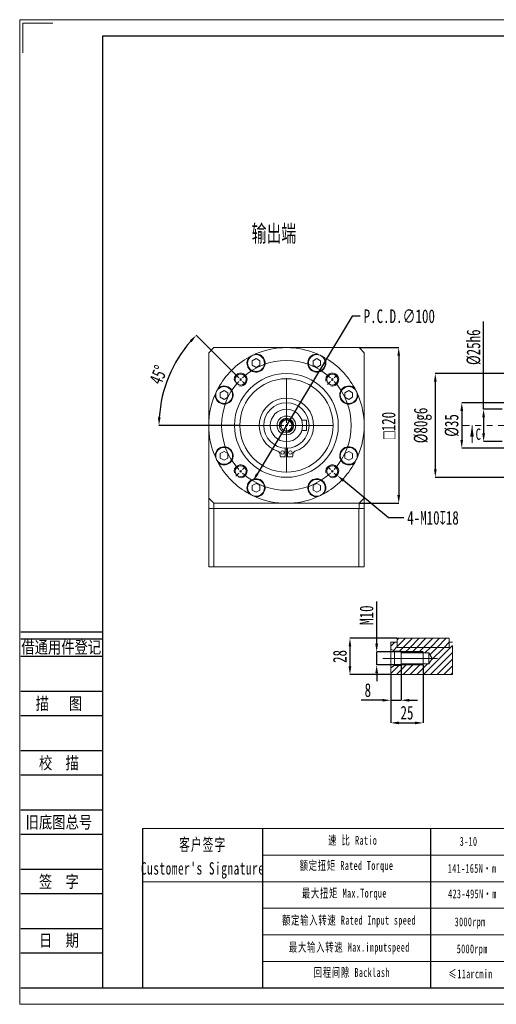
# Model space of a CAD drawing. Header units: millimetres. Extents: x 0 to 307, y 0 to 217.
# Tile 1 of 4: x 0 to 105, y 0 to 217. Entities that reach past the tile are written whole.
import ezdxf
from ezdxf.enums import TextEntityAlignment as Align

# ---------------------------------------------------------------- set-up
doc = ezdxf.new("R2010")
doc.units = ezdxf.units.MM
for name, pattern in [('CENTER2', [28.575, 19.05, -3.175, 3.175, -3.175]), ('CENTERX2', [20.32, 12.7, -2.54, 2.54, -2.54]), ('PHANTOM', [12.7, 6.35, -1.27, 1.27, -1.27, 1.27, -1.27])]:
    doc.linetypes.add(name, pattern=pattern)
for name, color, linetype in [('2细线层', 4, 'Continuous'), ('3中心线层', 1, 'CENTER2'), ('6文字层', 3, 'Continuous'), ('7标注层', 4, 'Continuous')]:
    doc.layers.add(name, color=color, linetype=linetype)
doc.layers.add('SLD-0', color=7, linetype='Continuous', lineweight=18)
doc.layers.add('图框_外框线', color=7, linetype='Continuous', lineweight=18)
doc.styles.add('SLDTEXTSTYLE0', font='TXT', dxfattribs={"width": 0.7, "bigfont": 'bigfont'})
doc.styles.add('SLDTEXTSTYLE2', font='TXT', dxfattribs={"width": 0.7})
doc.styles.add('宋体', font='txt', dxfattribs={"width": 0.8})
doc.styles.add('标准', font='txt', dxfattribs={"width": 0.667})
doc.dimstyles.new('SLDDIMSTYLE0', dxfattribs={"dimtxt": 3, "dimasz": 1.8, "dimexe": 0, "dimexo": 0.0625, "dimgap": 0.75, "dimtad": 1, "dimdec": 4, "dimlfac": 3.5, "dimzin": 12, "dimdsep": 46, "dimtxsty": 'SLDTEXTSTYLE2', "dimsah": 1, "dimcen": 0.09, "dimazin": 3, "dimtfac": 1, "dimtofl": 0, "dimtmove": 0, "dimatfit": 3, "dimfxl": 1, "dimfrac": 2, "dimtolj": 1, "dimtzin": 12, "dimarcsym": 0})
doc.dimstyles.new('SLDDIMSTYLE1', dxfattribs={"dimtxt": 3, "dimasz": 1.8, "dimexe": 0, "dimexo": 0.0625, "dimgap": 0.75, "dimtad": 0, "dimtih": 1, "dimtoh": 1, "dimlfac": 3.5, "dimrnd": 1e-09, "dimzin": 12, "dimdsep": 46, "dimtxsty": 'SLDTEXTSTYLE2', "dimsah": 1, "dimcen": 0, "dimadec": 0, "dimazin": 3, "dimtfac": 1, "dimtofl": 0, "dimtmove": 0, "dimatfit": 3, "dimfxl": 1, "dimfrac": 2, "dimtolj": 1, "dimtzin": 12, "dimarcsym": 0})
doc.dimstyles.new('SLDDIMSTYLE2', dxfattribs={"dimtxt": 3, "dimasz": 1.8, "dimexe": 0, "dimexo": 0.0625, "dimgap": 0.75, "dimtad": 1, "dimlfac": 3.5, "dimrnd": 1e-09, "dimzin": 12, "dimdsep": 46, "dimtxsty": 'SLDTEXTSTYLE2', "dimsah": 1, "dimcen": 0.09, "dimadec": 0, "dimazin": 3, "dimtfac": 1, "dimtofl": 0, "dimtmove": 0, "dimatfit": 3, "dimfxl": 1, "dimfrac": 2, "dimtolj": 1, "dimtzin": 12, "dimarcsym": 0})
doc.dimstyles.new('SLDDIMSTYLE3', dxfattribs={"dimtxt": 3, "dimasz": 1.8, "dimexe": 0, "dimexo": 0.0625, "dimgap": 0.75, "dimtad": 0, "dimtih": 1, "dimtoh": 1, "dimlfac": 3.5, "dimrnd": 1e-09, "dimzin": 12, "dimdsep": 46, "dimtxsty": 'SLDTEXTSTYLE2', "dimsah": 1, "dimcen": 0, "dimadec": 0, "dimazin": 3, "dimtfac": 1, "dimtofl": 0, "dimtmove": 0, "dimatfit": 3, "dimfxl": 1, "dimfrac": 2, "dimtolj": 1, "dimtzin": 12, "dimarcsym": 0})
doc.dimstyles.new('SLDDIMSTYLE4', dxfattribs={"dimtxt": 3, "dimasz": 1.8, "dimexe": 0, "dimexo": 0.0625, "dimgap": 0.75, "dimtad": 1, "dimlfac": 3.5, "dimrnd": 1e-09, "dimzin": 12, "dimdsep": 46, "dimtxsty": 'SLDTEXTSTYLE2', "dimsah": 1, "dimcen": 0.09, "dimadec": 0, "dimazin": 3, "dimtfac": 1, "dimtmove": 0, "dimatfit": 0, "dimfxl": 1, "dimfrac": 2, "dimtolj": 1, "dimtzin": 12, "dimarcsym": 0})
doc.dimstyles.new('SLDDIMSTYLE5', dxfattribs={"dimtxt": 3, "dimasz": 1.8, "dimexe": 0, "dimexo": 0.0625, "dimgap": 0.75, "dimtad": 1, "dimlfac": 3.5, "dimrnd": 1e-09, "dimzin": 12, "dimdsep": 46, "dimtxsty": 'SLDTEXTSTYLE2', "dimsah": 1, "dimcen": 0.09, "dimadec": 0, "dimazin": 3, "dimtfac": 1, "dimtofl": 0, "dimtmove": 0, "dimatfit": 3, "dimfxl": 1, "dimfrac": 2, "dimtolj": 1, "dimarcsym": 0})
doc.dimstyles.new('SLDDIMSTYLE6', dxfattribs={"dimtxt": 3, "dimasz": 1.8, "dimexe": 0, "dimexo": 0.0625, "dimgap": 0.75, "dimtad": 1, "dimlfac": 3.5, "dimrnd": 1e-09, "dimzin": 12, "dimdsep": 46, "dimtxsty": 'SLDTEXTSTYLE2', "dimsah": 1, "dimcen": 0.09, "dimadec": 0, "dimazin": 3, "dimtfac": 1, "dimtofl": 0, "dimtmove": 0, "dimatfit": 3, "dimfxl": 1, "dimfrac": 2, "dimtolj": 1, "dimarcsym": 0})

# ---------------------------------------------------------------- blocks, each defined once
blk = doc.blocks.new('*D44')
at = {"layer": '6文字层', "color": 0, "lineweight": -2}
for p, q in [((47.6, 138.7), (38.94, 147.36)), ((48.36, 127.49), (30.71, 127.49))]:
    blk.add_line(p, q, dxfattribs=at)
blk.add_arc((58.81, 127.49), 28.1, 138.6708, 176.3292, dxfattribs=at)
at = {"layer": '6文字层', "color": 0}
for points in [[(37.93, 145.84), (37.49, 146.25), (38.94, 147.36)], [(30.47, 129.3), (31.07, 129.28), (30.71, 127.49)]]:
    blk.add_solid(points, dxfattribs=at)
at = {"layer": 'Defpoints', "color": 0}
for p in [(34.47, 141.54), (47.65, 138.65), (49.77, 136.53), (48.42, 127.49), (69.19, 127.49)]:
    blk.add_point(p, dxfattribs=at)
at = {"layer": '6文字层', "color": 0, "insert": (28.44, 137.42), "char_height": 3, "attachment_point": 1, "rotation": 67.5, "style": 'SLDTEXTSTYLE2'}
blk.add_mtext('\\A1;45%%d', dxfattribs=at)
blk = doc.blocks.new('*D45')
at = {"layer": '6文字层', "color": 0, "lineweight": -2}
for p, q in [((73.28, 151.55), (52.37, 116.79)), ((75.08, 151.55), (73.28, 151.55))]:
    blk.add_line(p, q, dxfattribs=at)
at = {"layer": '6文字层', "color": 0}
blk.add_solid([(52.12, 116.95), (52.63, 116.64), (51.44, 115.25)], dxfattribs=at)
at = {"layer": 'Defpoints', "color": 0}
for p in [(66.17, 139.73), (51.44, 115.25)]:
    blk.add_point(p, dxfattribs=at)
at = {"layer": '6文字层', "color": 0, "insert": (75.83, 153.05), "char_height": 3, "attachment_point": 1, "style": 'SLDTEXTSTYLE2'}
blk.add_mtext('\\A1;P.C.D.∅100', dxfattribs=at)
blk = doc.blocks.new('*D46')
at = {"layer": '6文字层', "color": 0, "lineweight": -2}
for p, q in [((74.87, 144.63), (83.56, 144.63)), ((83.56, 142.83), (83.56, 112.15)), ((74.87, 110.35), (83.56, 110.35))]:
    blk.add_line(p, q, dxfattribs=at)
at = {"layer": '6文字层', "color": 0}
for points in [[(83.86, 142.83), (83.26, 142.83), (83.56, 144.63)], [(83.26, 112.15), (83.86, 112.15), (83.56, 110.35)]]:
    blk.add_solid(points, dxfattribs=at)
at = {"layer": 'Defpoints', "color": 0}
for p in [(74.81, 144.63), (74.81, 110.35), (83.56, 110.35)]:
    blk.add_point(p, dxfattribs=at)
at = {"layer": '6文字层', "color": 0, "insert": (79.81, 127.49), "char_height": 3, "attachment_point": 2, "rotation": 90, "style": 'SLDTEXTSTYLE2'}
blk.add_mtext('\\A1;{\\fGDT;o}120', dxfattribs=at)
blk = doc.blocks.new('*D47')
at = {"layer": '6文字层', "color": 0, "lineweight": -2}
for p, q in [((81.3, 107.15), (71.4, 115.33)), ((84.68, 107.15), (81.3, 107.15))]:
    blk.add_line(p, q, dxfattribs=at)
at = {"layer": '6文字层', "color": 0}
blk.add_solid([(71.59, 115.57), (71.21, 115.1), (70.01, 116.48)], dxfattribs=at)
at = {"layer": 'Defpoints', "color": 0}
for p in [(67.81, 118.3), (70.01, 116.48)]:
    blk.add_point(p, dxfattribs=at)
at = {"layer": '6文字层', "color": 0, "insert": (85.43, 108.65), "char_height": 3, "attachment_point": 1, "style": 'SLDTEXTSTYLE2'}
blk.add_mtext('\\A1;4-M10{\\fGDT;x}18', dxfattribs=at)
blk = doc.blocks.new('SW_CENTERMARKSYMBOL_0')
at = {"layer": 'SLD-0', "color": 0}
for p, q in [((-0.4, 0.4), (-1.06, 1.06)), ((0, 0), (-0.2, 0.2)), ((0, 0), (0.2, -0.2)), ((10.1, -9.53), (10.1, 0.29)), ((20.2, 0), (20.41, 0.2)), ((20.61, 0.4), (21.26, 1.06)), ((0.4, -0.4), (1.06, -1.06)), ((19.8, -0.4), (19.14, -1.06)), ((20.2, 0), (20, -0.2)), ((9.53, -10.1), (-0.29, -10.1)), ((10.1, -10.1), (9.82, -10.1)), ((10.1, -10.1), (10.1, -9.82)), ((10.1, -10.1), (10.39, -10.1)), ((10.1, -10.1), (10.1, -10.39)), ((10.1, -10.67), (10.1, -20.49)), ((10.67, -10.1), (20.49, -10.1)), ((0.4, -19.8), (1.06, -19.14)), ((19.8, -19.8), (19.14, -19.14)), ((-0.4, -20.61), (-1.06, -21.26)), ((0, -20.2), (-0.2, -20.41)), ((0, -20.2), (0.2, -20)), ((20.2, -20.2), (20, -20)), ((20.2, -20.2), (20.41, -20.41)), ((20.61, -20.61), (21.26, -21.26))]:
    blk.add_line(p, q, dxfattribs=at)
for start, end in [(47.2918, 132.7082), (135, 136.1459), (133.8541, 135), (45, 46.1459), (137.2918, 222.7082), (43.8541, 45), (317.2918, 42.7082), (223.8541, 225), (225, 226.1459), (227.2918, 312.7082), (313.8541, 315), (315, 316.1459)]:
    blk.add_arc((10.1, -10.1), 14.29, start, end, dxfattribs=at)
blk = doc.blocks.new('*D55')
at = {"layer": '6文字层', "color": 0, "lineweight": -2}
for p, q in [((102.27, 131.06), (102.27, 150.37)), ((106.4, 131.06), (102.27, 131.06)), ((102.27, 129.26), (102.27, 125.72)), ((106.4, 123.92), (102.27, 123.92))]:
    blk.add_line(p, q, dxfattribs=at)
at = {"layer": '6文字层', "color": 0}
for points in [[(102.57, 129.26), (101.97, 129.26), (102.27, 131.06)], [(101.97, 125.72), (102.57, 125.72), (102.27, 123.92)]]:
    blk.add_solid(points, dxfattribs=at)
at = {"layer": 'Defpoints', "color": 0}
for p in [(106.46, 131.06), (102.27, 123.92), (106.46, 123.92)]:
    blk.add_point(p, dxfattribs=at)
at = {"layer": '6文字层', "color": 0, "insert": (98.52, 144.72), "char_height": 3, "attachment_point": 2, "rotation": 90, "style": 'SLDTEXTSTYLE2'}
blk.add_mtext('\\A1;%%c25h6', dxfattribs=at)
blk = doc.blocks.new('*D56')
at = {"layer": '6文字层', "color": 0, "lineweight": -2}
for p, q in [((120.69, 132.49), (97.46, 132.49)), ((97.46, 130.69), (97.46, 124.29)), ((120.69, 122.49), (97.46, 122.49))]:
    blk.add_line(p, q, dxfattribs=at)
at = {"layer": '6文字层', "color": 0}
for points in [[(97.76, 130.69), (97.16, 130.69), (97.46, 132.49)], [(97.16, 124.29), (97.76, 124.29), (97.46, 122.49)]]:
    blk.add_solid(points, dxfattribs=at)
at = {"layer": 'Defpoints', "color": 0}
for p in [(120.75, 132.49), (97.46, 122.49), (120.75, 122.49)]:
    blk.add_point(p, dxfattribs=at)
at = {"layer": '6文字层', "color": 0, "insert": (93.71, 127.49), "char_height": 3, "attachment_point": 2, "rotation": 90, "style": 'SLDTEXTSTYLE2'}
blk.add_mtext('\\A1;%%c35', dxfattribs=at)
blk = doc.blocks.new('*D57')
at = {"layer": '6文字层', "color": 0, "lineweight": -2}
for p, q in [((121.12, 138.92), (91.63, 138.92)), ((91.63, 137.12), (91.63, 117.86)), ((121.12, 116.06), (91.63, 116.06))]:
    blk.add_line(p, q, dxfattribs=at)
at = {"layer": '6文字层', "color": 0}
for points in [[(91.93, 137.12), (91.33, 137.12), (91.63, 138.92)], [(91.33, 117.86), (91.93, 117.86), (91.63, 116.06)]]:
    blk.add_solid(points, dxfattribs=at)
at = {"layer": 'Defpoints', "color": 0}
for p in [(121.18, 138.92), (91.63, 116.06), (121.18, 116.06)]:
    blk.add_point(p, dxfattribs=at)
at = {"layer": '6文字层', "color": 0, "insert": (86.88, 127.49), "char_height": 3, "attachment_point": 2, "rotation": 90, "style": 'SLDTEXTSTYLE2'}
blk.add_mtext('\\A1;%%c80g6', dxfattribs=at)
blk = doc.blocks.new('SW_HATCH_0')
at = {"color": 0, "linetype": 'Continuous', "lineweight": 0}
for p, q in [((0, 0), (-0.91, -0.91)), ((0.86, 0.86), (0.51, 0.51)), ((2.35, 0.86), (0.51, -0.98)), ((3.85, 0.86), (1.85, -1.14)), ((5.35, 0.86), (3.35, -1.14)), ((6.84, 0.86), (4.84, -1.14)), ((8.34, 0.86), (6.34, -1.14)), ((9.84, 0.86), (7.84, -1.14)), ((11.33, 0.86), (9.33, -1.14)), ((11.97, 0), (11.94, -0.03)), ((0.51, -0.98), (-0.34, -1.84)), ((1.85, -1.14), (0.99, -2)), ((3.35, -1.14), (2.13, -2.36)), ((4.84, -1.14), (3.63, -2.36)), ((6.34, -1.14), (5.13, -2.36)), ((12.73, -0.74), (6.33, -7.14)), ((7.84, -1.14), (6.62, -2.36)), ((9.33, -1.14), (7.74, -2.74)), ((10.83, -1.14), (8.01, -3.97)), ((11.94, -0.03), (10.83, -1.14)), ((12.73, -2.24), (7.82, -7.14)), ((12.73, -3.74), (9.32, -7.14)), ((0.84, -5.14), (-0.91, -6.9)), ((2.7, -4.79), (0.34, -7.14)), ((4.19, -4.79), (1.84, -7.14)), ((5.69, -4.79), (3.33, -7.14)), ((7.19, -4.79), (4.83, -7.14)), ((12.73, -5.23), (10.82, -7.14)), ((12.73, -6.73), (12.31, -7.14))]:
    blk.add_line(p, q, dxfattribs=at)
blk = doc.blocks.new('*D74')
at = {"layer": '6文字层', "color": 0, "lineweight": -2}
for p, q in [((78.7, 79.41), (78.7, 88.74)), ((88.89, 77.61), (78.7, 77.61)), ((78.7, 74.76), (78.7, 77.61)), ((88.89, 74.76), (78.7, 74.76)), ((78.7, 72.96), (78.7, 71.16))]:
    blk.add_line(p, q, dxfattribs=at)
at = {"layer": '6文字层', "color": 0}
for points in [[(78.4, 79.41), (79, 79.41), (78.7, 77.61)], [(79, 72.96), (78.4, 72.96), (78.7, 74.76)]]:
    blk.add_solid(points, dxfattribs=at)
at = {"layer": 'Defpoints', "color": 0}
for p in [(78.7, 77.61), (88.95, 77.61), (88.95, 74.76)]:
    blk.add_point(p, dxfattribs=at)
at = {"layer": '6文字层', "color": 0, "insert": (74.95, 85.71), "char_height": 3, "attachment_point": 2, "rotation": 90, "style": 'SLDTEXTSTYLE2'}
blk.add_mtext('\\A1;M10', dxfattribs=at)
blk = doc.blocks.new('*D75')
at = {"layer": '6文字层', "color": 0, "lineweight": -2}
for p, q in [((83.17, 80.61), (72.81, 80.61)), ((72.81, 78.81), (72.81, 74.41)), ((81.74, 72.61), (72.81, 72.61))]:
    blk.add_line(p, q, dxfattribs=at)
at = {"layer": '6文字层', "color": 0}
for points in [[(73.11, 78.81), (72.51, 78.81), (72.81, 80.61)], [(72.51, 74.41), (73.11, 74.41), (72.81, 72.61)]]:
    blk.add_solid(points, dxfattribs=at)
at = {"layer": 'Defpoints', "color": 0}
for p in [(83.23, 80.61), (72.81, 72.61), (81.81, 72.61)]:
    blk.add_point(p, dxfattribs=at)
at = {"layer": '6文字层', "color": 0, "insert": (69.06, 76.61), "char_height": 3, "attachment_point": 2, "rotation": 90, "style": 'SLDTEXTSTYLE2'}
blk.add_mtext('\\A1;28', dxfattribs=at)
blk = doc.blocks.new('*D76')
at = {"layer": '6文字层', "color": 0, "lineweight": -2}
for p, q in [((84.09, 74.55), (84.09, 66.96)), ((81.81, 72.55), (81.81, 66.96)), ((80.01, 66.96), (75.31, 66.96)), ((81.81, 66.96), (84.09, 66.96)), ((85.89, 66.96), (87.69, 66.96))]:
    blk.add_line(p, q, dxfattribs=at)
at = {"layer": '6文字层', "color": 0}
for points in [[(80.01, 66.66), (80.01, 67.26), (81.81, 66.96)], [(85.89, 67.26), (85.89, 66.66), (84.09, 66.96)]]:
    blk.add_solid(points, dxfattribs=at)
at = {"layer": 'Defpoints', "color": 0}
for p in [(84.09, 74.61), (81.81, 72.61), (84.09, 66.96)]:
    blk.add_point(p, dxfattribs=at)
at = {"layer": '6文字层', "color": 0, "insert": (76.76, 70.71), "char_height": 3, "attachment_point": 2, "style": 'SLDTEXTSTYLE2'}
blk.add_mtext('\\A1;8', dxfattribs=at)
blk = doc.blocks.new('*D77')
at = {"layer": '6文字层', "color": 0, "lineweight": -2}
for p, q in [((88.95, 74.7), (88.95, 61.98)), ((81.81, 72.55), (81.81, 61.98)), ((83.61, 61.98), (87.15, 61.98))]:
    blk.add_line(p, q, dxfattribs=at)
at = {"layer": '6文字层', "color": 0}
for points in [[(83.61, 62.28), (83.61, 61.68), (81.81, 61.98)], [(87.15, 61.68), (87.15, 62.28), (88.95, 61.98)]]:
    blk.add_solid(points, dxfattribs=at)
at = {"layer": 'Defpoints', "color": 0}
for p in [(88.95, 74.76), (81.81, 72.61), (88.95, 61.98)]:
    blk.add_point(p, dxfattribs=at)
at = {"layer": '6文字层', "color": 0, "insert": (85.38, 65.73), "char_height": 3, "attachment_point": 2, "style": 'SLDTEXTSTYLE2'}
blk.add_mtext('\\A1;25', dxfattribs=at)

msp = doc.modelspace()

# ---------------------------------------------------------------- linework, layer by layer
at = {"color": 7, "linetype": 'Continuous', "lineweight": 15}
for p, q in [((42.807643, 144.634989), (41.664786, 143.492131)), ((41.664786, 111.492131), (41.664786, 143.492131)), ((42.807643, 144.634989), (74.807643, 144.634989)), ((75.950501, 143.492131), (74.807643, 144.634989)), ((75.950501, 111.492131), (75.950501, 143.492131)), ((51.265545, 141.716555), (52.106827, 142.202269)), ((51.265545, 140.745126), (51.265545, 141.716555)), ((52.106827, 142.202269), (52.948109, 141.716555)), ((52.948109, 141.716555), (52.948109, 140.745126)), ((65.50846, 142.202269), (64.667178, 141.716555)), ((64.667178, 141.716555), (64.667178, 140.745126)), ((66.349741, 141.716555), (65.50846, 142.202269)), ((66.349741, 140.745126), (66.349741, 141.716555)), ((52.106827, 140.259412), (51.265545, 140.745126)), ((52.948109, 140.745126), (52.106827, 140.259412)), ((64.667178, 140.745126), (65.50846, 140.259412)), ((65.50846, 140.259412), (66.349741, 140.745126)), ((44.227653, 134.678662), (45.068934, 135.164376)), ((44.227653, 133.707233), (44.227653, 134.678662)), ((45.068934, 135.164376), (45.910216, 134.678662)), ((45.910216, 134.678662), (45.910216, 133.707233)), ((72.546352, 135.164376), (71.705071, 134.678662)), ((71.705071, 134.678662), (71.705071, 133.707233)), ((73.387634, 134.678662), (72.546352, 135.164376)), ((73.387634, 133.707233), (73.387634, 134.678662)), ((45.068934, 133.221519), (44.227653, 133.707233)), ((45.910216, 133.707233), (45.068934, 133.221519)), ((71.705071, 133.707233), (72.546352, 133.221519)), ((72.546352, 133.221519), (73.387634, 133.707233)), ((62.191277, 128.634989), (63.236215, 128.634989)), ((63.236215, 126.349274), (63.236215, 128.634989)), ((62.191277, 126.349274), (63.236215, 126.349274)), ((45.068934, 121.762744), (44.227653, 121.27703)), ((45.910216, 121.27703), (45.068934, 121.762744)), ((58.564786, 120.555176), (58.564786, 122.498033)), ((59.050501, 122.498033), (59.050501, 120.555176)), ((71.705071, 121.27703), (72.546352, 121.762744)), ((72.546352, 121.762744), (73.387634, 121.27703)), ((44.227653, 121.27703), (44.227653, 120.305601)), ((44.227653, 120.305601), (45.068934, 119.819887)), ((45.068934, 119.819887), (45.910216, 120.305601)), ((45.910216, 120.305601), (45.910216, 121.27703)), ((57.421929, 121.1147), (57.421929, 120.698033)), ((57.564786, 120.555176), (58.564786, 120.555176)), ((59.050501, 120.555176), (60.050501, 120.555176)), ((60.193358, 120.698033), (60.193358, 121.1147)), ((71.705071, 120.305601), (71.705071, 121.27703)), ((72.546352, 119.819887), (71.705071, 120.305601)), ((73.387634, 120.305601), (72.546352, 119.819887)), ((73.387634, 121.27703), (73.387634, 120.305601)), ((52.106827, 114.724851), (51.265545, 114.239137)), ((51.265545, 114.239137), (51.265545, 113.267708)), ((51.265545, 113.267708), (52.106827, 112.781994)), ((52.948109, 114.239137), (52.106827, 114.724851)), ((52.106827, 112.781994), (52.948109, 113.267708)), ((52.948109, 113.267708), (52.948109, 114.239137)), ((64.667178, 114.239137), (65.50846, 114.724851)), ((64.667178, 113.267708), (64.667178, 114.239137)), ((65.50846, 112.781994), (64.667178, 113.267708)), ((65.50846, 114.724851), (66.349741, 114.239137)), ((66.349741, 113.267708), (65.50846, 112.781994)), ((66.349741, 114.239137), (66.349741, 113.267708)), ((41.664786, 111.492131), (42.807643, 110.349274)), ((41.664786, 109.206417), (41.664786, 111.492131)), ((74.807643, 110.349274), (75.950501, 111.492131)), ((75.950501, 111.492131), (75.950501, 109.206417)), ((41.664786, 96.349274), (41.664786, 109.206417)), ((42.807643, 109.206417), (41.664786, 109.206417)), ((42.807643, 110.349274), (74.807643, 110.349274)), ((42.807643, 110.349274), (42.807643, 109.206417)), ((74.807643, 109.206417), (42.807643, 109.206417)), ((42.838285, 109.206417), (42.838285, 96.349274)), ((42.838285, 109.206417), (74.777002, 109.206417)), ((74.777002, 96.349274), (74.777002, 109.206417)), ((74.807643, 109.206417), (74.807643, 110.349274)), ((75.950501, 109.206417), (74.807643, 109.206417)), ((75.950501, 109.206417), (75.950501, 96.349274)), ((41.664786, 96.349274), (42.838285, 96.349274)), ((42.838285, 96.349274), (74.777002, 96.349274)), ((74.777002, 96.349274), (75.950501, 96.349274)), ((83.234986, 80.614977), (83.234986, 78.614977)), ((94.663557, 80.614977), (83.234986, 80.614977)), ((94.663557, 78.614977), (94.663557, 80.614977)), ((83.234986, 79.757834), (81.806416, 79.757834)), ((81.806416, 78.252705), (81.806416, 79.757834)), ((81.806416, 78.252705), (82.663558, 77.757834)), ((81.806416, 74.120105), (81.806416, 78.252705)), ((83.234986, 78.614977), (83.234986, 79.757834)), ((94.663557, 78.614977), (83.234986, 78.614977)), ((95.447516, 79.757834), (94.663557, 79.757834)), ((94.663557, 79.757834), (94.663557, 78.614977)), ((82.663558, 77.757834), (84.09213, 77.757834)), ((82.663558, 74.614977), (82.663558, 77.757834)), ((84.09213, 77.757834), (84.09213, 77.400691)), ((84.09213, 77.400691), (90.234987, 77.400691)), ((84.09213, 77.400691), (84.09213, 74.972119)), ((90.234987, 77.400691), (90.964603, 76.186405)), ((90.234987, 77.400691), (90.234987, 74.972119)), ((90.964603, 76.186405), (90.234987, 74.972119)), ((82.663558, 74.614977), (81.806416, 74.120105)), ((81.806416, 72.614977), (81.806416, 74.120105)), ((84.09213, 74.614977), (82.663558, 74.614977)), ((84.09213, 74.972119), (84.09213, 74.614977)), ((90.234987, 74.972119), (84.09213, 74.972119)), ((81.806416, 72.614977), (95.447516, 72.614977))]:
    msp.add_line(p, q, dxfattribs=at)
at = {"color": 7, "linetype": 'Continuous', "lineweight": 0}
msp.add_line((99.721528, 123.692131), (99.721528, 127.492131), dxfattribs=at)
at = {"color": 7, "linetype": 'PHANTOM', "lineweight": 0}
msp.add_line((95.447516, 72.614977), (95.447516, 79.757834), dxfattribs=at)
for p, q in [((53.531095, 38.697956), (53.531095, 3.644745)), ((90.530708, 38.697956), (90.530708, 3.644745))]:
    msp.add_line(p, q)
at = {"color": 7, "linetype": 'Continuous', "lineweight": 15}
for centre, radius in [((52.106827, 141.23084), 1.857143), ((65.50846, 141.23084), 1.857143), ((58.807643, 127.492131), 11.428571), ((48.706118, 137.593657), 1.214286), ((68.909169, 137.593657), 1.214286), ((58.807643, 127.492131), 10.285714), ((45.068934, 134.192947), 1.857143), ((72.546352, 134.192947), 1.857143), ((58.807643, 127.492131), 5), ((58.807643, 127.492131), 3.571429), ((58.807643, 127.492131), 2.0663), ((58.807643, 127.492131), 1.571429), ((58.807643, 127.492131), 1.214286), ((45.068934, 120.791315), 1.857143), ((57.950501, 121.526604), 0.385714), ((59.664786, 121.526604), 0.385714), ((72.546352, 120.791315), 1.857143), ((48.706118, 117.390606), 1.214286), ((68.909169, 117.390606), 1.214286), ((52.106827, 113.753422), 1.857143), ((65.50846, 113.753422), 1.857143)]:
    msp.add_circle(centre, radius, dxfattribs=at)
for centre, radius, start, end in [((52.106827, 141.23084), 2, 139.13824418, 92.86175582), ((58.807643, 127.492131), 17.142857, 113.37239511, 116), ((58.807643, 127.492131), 17.142857, 66.62760489, 113.37239511), ((65.50846, 141.23084), 2, 87.13824418, 40.86175582), ((58.807643, 127.492131), 17.142857, 64, 66.62760489), ((58.807643, 127.492131), 17.142857, 118.62760489, 151.37239511), ((58.807643, 127.492131), 17.142857, 116, 118.62760489), ((58.807643, 127.492131), 17.142857, 61.37239511, 64), ((58.807643, 127.492131), 17.142857, 28.62760489, 61.37239511), ((45.068934, 134.192947), 2, 177.13824418, 130.86175582), ((58.807643, 127.492131), 17.142857, 154, 156.62760489), ((58.807643, 127.492131), 17.142857, 151.37239511, 154), ((72.546352, 134.192947), 2, 49.13824418, 2.86175582), ((58.807643, 127.492131), 17.142857, 26, 28.62760489), ((58.807643, 127.492131), 17.142857, 23.37239511, 26), ((58.807643, 127.492131), 17.142857, 156.62760489, 203.37239511), ((58.807643, 127.492131), 6, 288.22599924, 251.77400076), ((58.807643, 127.492131), 17.142857, 336.62760489, 23.37239511), ((45.068934, 120.791315), 2, 229.13824418, 182.86175582), ((56.707643, 121.1147), 0.714286, 0, 71.77400076), ((60.907643, 121.1147), 0.714286, 108.22599924, 180), ((72.546352, 120.791315), 2, 357.13824418, 310.86175582), ((58.807643, 127.492131), 17.142857, 203.37239511, 206), ((58.807643, 127.492131), 17.142857, 206, 208.62760489), ((58.807643, 127.492131), 17.142857, 208.62760489, 241.37239511), ((57.564786, 120.698033), 0.142857, 180, 270), ((60.050501, 120.698033), 0.142857, 270, 0), ((58.807643, 127.492131), 17.142857, 298.62760489, 331.37239511), ((58.807643, 127.492131), 17.142857, 331.37239511, 334), ((58.807643, 127.492131), 17.142857, 334, 336.62760489), ((52.106827, 113.753422), 2, 267.13824418, 220.86175582), ((65.50846, 113.753422), 2, 319.13824418, 272.86175582), ((58.807643, 127.492131), 17.142857, 241.37239511, 244), ((58.807643, 127.492131), 17.142857, 244, 246.62760489), ((58.807643, 127.492131), 17.142857, 246.62760489, 293.37239511), ((58.807643, 127.492131), 17.142857, 293.37239511, 296), ((58.807643, 127.492131), 17.142857, 296, 298.62760489)]:
    msp.add_arc(centre, radius, start, end, dxfattribs=at)
at = {"color": 7, "linetype": 'Continuous', "lineweight": 0}
msp.add_solid([(99.721528, 127.492131), (99.321528, 124.992131), (100.121528, 124.992131)], dxfattribs=at)
at = {"layer": '2细线层'}
for p, q in [((0.265356, 82.02256), (18.253692, 82.02256)), ((0.265356, 80.485858), (18.253692, 80.485858)), ((0.265356, 76.644102), (18.253692, 76.644102)), ((0.265356, 68.96059), (18.253692, 68.96059)), ((0.265356, 63.582132), (18.253692, 63.582132)), ((0.265356, 55.89862), (18.253692, 55.89862)), ((0.265356, 50.520161), (18.253692, 50.520161)), ((0.265356, 42.836649), (18.253692, 42.836649)), ((0.265356, 37.458191), (18.253692, 37.458191)), ((0.265356, 29.774679), (18.253692, 29.774679)), ((0.265356, 24.396221), (18.253692, 24.396221)), ((0.265356, 16.712709), (18.253692, 16.712709)), ((0.265356, 11.33425), (18.253692, 11.33425)), ((0.265356, 3.650738), (18.253692, 3.650738))]:
    msp.add_line(p, q, dxfattribs=at)
at = {"layer": '3中心线层', "linetype": 'PHANTOM', "lineweight": 0}
msp.add_line((188.064385, 127.492131), (97.721528, 127.492131), dxfattribs=at)
at = {"layer": '7标注层', "color": 0}
msp.add_line((27.088923, 38.697956), (27.088923, 3.650738), dxfattribs=at)
at = {"layer": 'SLD-0', "color": 7, "linetype": 'CENTERX2', "lineweight": 0, "ltscale": 1.428571}
msp.add_line((80.092131, 76.186405), (92.13919, 76.186405), dxfattribs=at)
at = {"layer": 'SLD-0'}
for p, q in [((84.09213, 77.614977), (88.949273, 77.614977)), ((88.949273, 74.757834), (88.949273, 77.614977)), ((84.09213, 74.757834), (88.949273, 74.757834))]:
    msp.add_line(p, q, dxfattribs=at)
for centre in [(48.706118, 137.593657), (48.706118, 137.593657), (68.909169, 137.593657), (58.807643, 127.492131), (48.706118, 117.390606), (48.706118, 117.390606), (68.909169, 117.390606), (68.909169, 117.390606)]:
    msp.add_arc(centre, 1.428571, 255, 195, dxfattribs=at)
at = {"layer": '图框_外框线'}
for p, q in [((27.088923, 38.697956), (303.011279, 38.697956)), ((53.531095, 32.850314), (208.605128, 32.850314)), ((27.088923, 27.002672), (303.011279, 27.002672)), ((53.531095, 21.15503), (303.011279, 21.15503)), ((53.531095, 15.307388), (303.011279, 15.307388)), ((53.531095, 9.459746), (303.011279, 9.459746))]:
    msp.add_line(p, q, dxfattribs=at)
at = {"layer": '图框_外框线', "color": 3}
msp.add_lwpolyline([(0, 0), (306.662018, 0), (306.662018, 216.853855), (0, 216.853855)], close=True, dxfattribs=at)
msp.add_lwpolyline([(0.730148, 209.552379), (0.730148, 216.123708), (7.301477, 216.123708)], dxfattribs=at)
at = {"layer": '图框_外框线', "color": 3, "lineweight": 25}
msp.add_lwpolyline([(18.253692, 3.650738), (303.011279, 3.650738), (303.011279, 213.203117), (18.253692, 213.203117)], close=True, dxfattribs=at)

# ---------------------------------------------------------------- block references
at = {"color": 7, "linetype": 'Continuous', "lineweight": 0}
msp.add_blockref('SW_HATCH_0', (82.720464, 79.757834), dxfattribs=at)
at = {"layer": '3中心线层'}
msp.add_blockref('SW_CENTERMARKSYMBOL_0', (48.706118, 137.593657), dxfattribs=at)

# ---------------------------------------------------------------- texts
at = {"color": 7, "linetype": 'Continuous', "insert": (100.504359, 126.813312), "char_height": 2.5, "attachment_point": 1, "style": 'SLDTEXTSTYLE2'}
msp.add_mtext('C', dxfattribs=at)
at = {"layer": '6文字层', "color": 3, "style": '宋体', "width": 0.8}
for s, p in [('借通用件登记', (9.161978, 78.666852)), ('描   图', (8.649302, 66.271361)), ('校  描', (8.649302, 53.20939)), ('旧底图总号', (8.649302, 40.14742)), ('签  字', (8.649302, 27.08545)), ('日  期', (8.654092, 14.100165))]:
    msp.add_text(s, height=2.6892292, dxfattribs=at).set_placement(p, align=Align.MIDDLE)
at = {"layer": 'SLD-0', "insert": (51.162271, 171.743266), "char_height": 4.2333333, "attachment_point": 1, "style": 'SLDTEXTSTYLE0'}
msp.add_mtext('输出端', dxfattribs=at)
at = {"layer": 'SLD-0', "color": 1, "attachment_point": 2, "line_spacing_factor": 1.15057, "style": '标准'}
for s, insert, char_height, width in [("\\T1.1;客户签字\\PCustomer's Signature", (40.355587, 36.534284), 2.72889958, 33.94779218), ('\\T1.1;速 比 Ratio', (73.417274, 37.090021), 1.94921399, 15.92685335), ('\\T1.1;\\pxqc;3-10', (98.962713, 36.865195), 1.94921399, 8.2876505), ('\\T1.1;额定扭矩 Rated Torque', (72.047162, 31.544926), 1.94921399, 34.60776023), ('\\T1.1;141-165N·m', (99.735807, 30.905694), 1.94921399, 16.1446076), ('\\T1.1;最大扭矩 Max.Torque', (71.567623, 25.452165), 1.94921399, 23.00853516), ('\\T1.1;423-495N·m', (99.804975, 25.30671), 1.94921399, 19.3858206), ('\\T1.1;额定输入转速 Rated Input speed', (72.595207, 19.496319), 1.94921399, 30.58969169), ('\\T1.1;3000rpm', (99.29984, 19.14175), 1.94921399, 13.43087488), ('\\T1.1;最大输入转速 Max.inputspeed ', (72.663713, 13.540475), 1.94921399, 30.76640802), ('\\T1.1;5000rpm', (99.765043, 13.189978), 1.94921399, 42.62114078), ('\\T1.1;回程间隙 Backlash', (73.211758, 7.99538), 1.94921399, 24.94671663), ('\\T1.1;≤11arcmin ', (99.408609, 7.672458), 1.94921399, 14.99429757)]:
    msp.add_mtext(s, dxfattribs=dict(at, insert=insert, char_height=char_height, width=width))

# ---------------------------------------------------------------- dimensions: what is measured, and where the dimension line sits
at = {"layer": '6文字层'}
dim = msp.add_diameter_dim_2p(p1=(66.170532, 139.734251), p2=(51.444755, 115.250011), text='P.C.D.<>', dimstyle='SLDDIMSTYLE1', dxfattribs=at)
dim.commit()
dim.dimension.update_dxf_attribs({"geometry": '*D45', "text_midpoint": (83.178973, 151.553306), "dimtype": 163})
for base, p1, p2, text, dimstyle, picture, middle in [((102.272514, 123.920703), (106.464385, 131.06356), (106.464385, 123.920703), '%%c<>h6', 'SLDDIMSTYLE5', '*D55', (102.272514, 144.716293)), ((83.561603, 110.349274), (74.807643, 144.634989), (74.807643, 110.349274), '{\\fGDT;o}<>', 'SLDDIMSTYLE2', '*D46', (83.561603, 127.492131)), ((91.633786, 116.06356), (121.17867, 138.920703), (121.17867, 116.06356), '%%c<>g6', 'SLDDIMSTYLE6', '*D57', (91.633786, 127.492131)), ((97.464385, 122.492131), (120.750099, 132.492131), (120.750099, 122.492131), '%%c<>', 'SLDDIMSTYLE2', '*D56', (97.464385, 127.492131)), ((78.695011, 77.614977), (88.949272, 74.757834), (88.949272, 77.614977), 'M<>', 'SLDDIMSTYLE4', '*D74', (78.695011, 85.710298))]:
    dim = msp.add_linear_dim(base=base, p1=p1, p2=p2, angle=90, text=text, dimstyle=dimstyle, dxfattribs=at)
    dim.commit()
    dim.dimension.update_dxf_attribs({"geometry": picture, "text_midpoint": middle, "dimtype": 160})
dim = msp.add_angular_dim_2l(base=(34.47237, 141.542108), line1=((47.645458, 138.654317), (49.766778, 136.532997)), line2=((69.194883, 127.492131), (48.420404, 127.492131)), dimstyle='SLDDIMSTYLE0', dxfattribs=at)
dim.commit()
dim.dimension.update_dxf_attribs({"geometry": '*D44', "text_midpoint": (32.846672, 138.245518), "dimtype": 162})
dim = msp.add_diameter_dim_2p(p1=(67.808022, 118.300712), p2=(70.010315, 116.4805), text='4-M<>{\\fGDT;x}18', dimstyle='SLDDIMSTYLE3', override={"dimpost": '<>'}, dxfattribs=at)
dim.commit()
dim.dimension.update_dxf_attribs({"geometry": '*D47', "text_midpoint": (92.408986, 107.14604), "dimtype": 163})
dim = msp.add_linear_dim(base=(72.806415, 72.614977), p1=(83.234987, 80.614977), p2=(81.806416, 72.614977), angle=90, dimstyle='SLDDIMSTYLE2', dxfattribs=at)
dim.commit()
dim.dimension.update_dxf_attribs({"geometry": '*D75', "text_midpoint": (72.806415, 76.614977), "dimtype": 160})
for base, p2, dimstyle, picture, middle in [((84.092129, 66.962074), (84.092129, 74.614977), 'SLDDIMSTYLE4', '*D76', (76.756415, 66.962074)), ((88.949272, 61.976321), (88.949272, 74.757834), 'SLDDIMSTYLE2', '*D77', (85.377844, 61.976321))]:
    dim = msp.add_linear_dim(base=base, p1=(81.806415, 72.614977), p2=p2, dimstyle=dimstyle, dxfattribs=at)
    dim.commit()
    dim.dimension.update_dxf_attribs({"geometry": picture, "text_midpoint": middle, "dimtype": 160})

doc.saveas('drawing.dxf')
